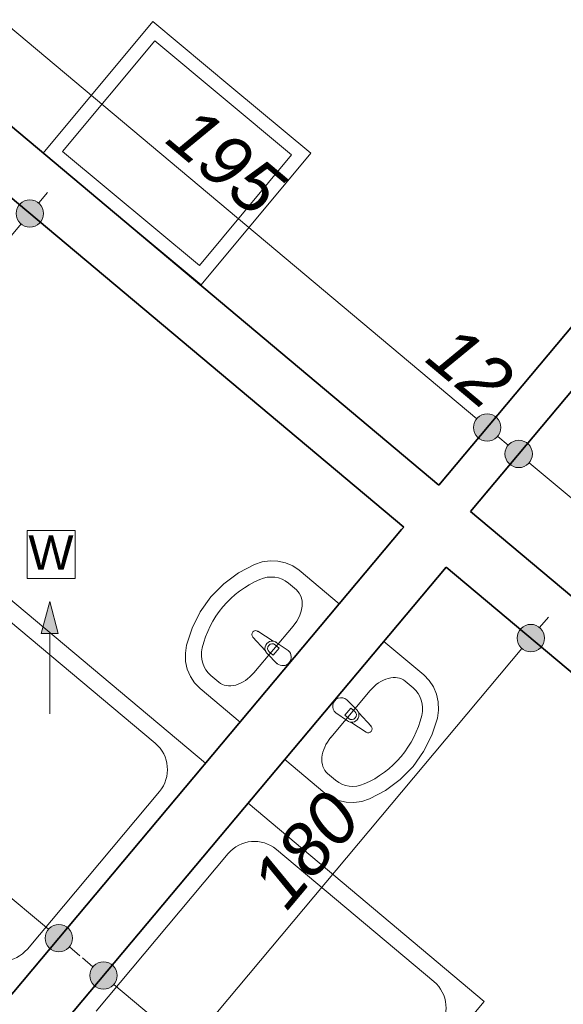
# Model space of a CAD drawing. Header units: millimetres. Extents: x -13944 to 84772, y -78836 to -35317.
# Tile 64 of 85: x 46313 to 47900, y -54922 to -52047. Entities that reach past the tile are written whole.
import ezdxf

# ---------------------------------------------------------------- set-up
doc = ezdxf.new("R2010")
doc.units = ezdxf.units.MM
doc.header["$MEASUREMENT"] = 0
for name, color, linetype, lineweight in [('Instalacje - Went_Klim_Nr_pióra__42', 150, 'Continuous', 13), ('Konstrukcja - Ściany zew_Nr_pióra__6', 7, 'Continuous', 35), ('Wnetrze - Sanitariaty_Nr_pióra__22', 8, 'Continuous', 13), ('Wymiarowanie - Ogólne_Nr_pióra__82', 114, 'Continuous', 13)]:
    doc.layers.add(name, color=color, linetype=linetype, lineweight=lineweight)
doc.layers.add('Wnętrze - Umeblowanie_Nr_pióra__234', color=7, linetype='Continuous', lineweight=0, true_color=0x9f9f9f)
doc.layers.add('Wymiarowanie - Ogólne', color=7, linetype='Continuous')
doc.styles.add('GENERATED_STYLE_1', font='txt')
doc.styles.add('GENERATED_STYLE_3', font='txt')
doc.dimstyles.new('GENERATED_STYLE__1', dxfattribs={"dimtxt": 150, "dimasz": 152, "dimexe": 0.18, "dimexo": 0, "dimgap": 0.09, "dimtad": 1, "dimlfac": 0.1, "dimzin": 0, "dimdsep": 46, "dimtxsty": 'GENERATED_STYLE_3', "dimblk": 'ARROWHEAD_11', "dimblk1": 'ARROWHEAD_11', "dimblk2": 'ARROWHEAD_11', "dimcen": 0.09, "dimclrd": 114, "dimclre": 114, "dimclrt": 114, "dimazin": 0, "dimtfac": 1, "dimtdec": 4, "dimtmove": 0, "dimatfit": 3, "dimfxl": 1, "dimtolj": 1, "dimtzin": 0, "dimarcsym": 0})

# ---------------------------------------------------------------- blocks, each defined once
blk = doc.blocks.new('*D101')
at = {"layer": 'Wymiarowanie - Ogólne_Nr_pióra__82', "linetype": 'Continuous'}
for points in [[(39276.8, -39330.7), (39273.8, -39315.4), (39265.1, -39302.4), (39252.1, -39293.7), (39236.8, -39290.7), (39221.5, -39293.7), (39208.5, -39302.4), (39199.9, -39315.4), (39196.8, -39330.7), (39199.9, -39346), (39208.5, -39359), (39221.5, -39367.6), (39236.8, -39370.7), (39252.1, -39367.6), (39265.1, -39359), (39273.8, -39346)], [(61589.9, -58047.1), (61586.9, -58031.8), (61578.2, -58018.8), (61565.2, -58010.1), (61549.9, -58007.1), (61534.6, -58010.1), (61521.6, -58018.8), (61513, -58031.8), (61509.9, -58047.1), (61513, -58062.4), (61521.6, -58075.4), (61534.6, -58084), (61549.9, -58087.1), (61565.2, -58084), (61578.2, -58075.4), (61586.9, -58062.4)]]:
    blk.add_hatch(color=256, dxfattribs=at).paths.add_polyline_path(points)
for p, q in [((39262.5, -39300), (39333.2, -39215.7)), ((39175.5, -39279.3), (39206.2, -39305)), ((39140.4, -39445.6), (39211.1, -39361.3)), ((39267.5, -39356.4), (61519.3, -58021.4)), ((61575.6, -58016.4), (61646.3, -57932.2)), ((61453.5, -58162), (61524.2, -58077.7)), ((61580.6, -58072.8), (61611.2, -58098.5))]:
    blk.add_line(p, q, dxfattribs=at)
for centre in [(39236.8, -39330.7), (61549.9, -58047.1)]:
    blk.add_circle(centre, 40, dxfattribs=at)
at = {"layer": 'Wymiarowanie - Ogólne_Nr_pióra__82', "insert": (50150.5, -48446), "char_height": 150, "attachment_point": 7, "rotation": 320.0098, "style": 'GENERATED_STYLE_3'}
blk.add_mtext('\\A1;{\\fArial|b0|i1|c238|p38;2 912,5}', dxfattribs=at)
blk = doc.blocks.new('ARROWHEAD_11')
at = {"color": 0, "linetype": 'Continuous', "lineweight": 0}
blk.add_line((0, 0), (-1, 0), dxfattribs=at)
at = {"color": 0, "linetype": 'Continuous', "lineweight": 0, "const_width": 0.25, "flags": 128}
blk.add_lwpolyline([(-0.125, 0, 1), (0.125, 0, 1)], format="xyb", close=True, dxfattribs=at)
blk = doc.blocks.new('*D152')
at = {"layer": 'Wymiarowanie - Ogólne_Nr_pióra__82', "linetype": 'Continuous'}
for points in [[(44190.1, -54066.5), (44187.1, -54051.2), (44178.4, -54038.2), (44165.4, -54029.5), (44150.1, -54026.5), (44134.8, -54029.5), (44121.8, -54038.2), (44113.2, -54051.2), (44110.1, -54066.5), (44113.2, -54081.8), (44121.8, -54094.8), (44134.8, -54103.4), (44150.1, -54106.5), (44165.4, -54103.4), (44178.4, -54094.8), (44187.1, -54081.8)], [(47645.5, -56964.9), (47642.4, -56949.6), (47633.8, -56936.6), (47620.8, -56927.9), (47605.5, -56924.9), (47590.2, -56927.9), (47577.2, -56936.6), (47568.5, -56949.6), (47565.5, -56964.9), (47568.5, -56980.2), (47577.2, -56993.2), (47590.2, -57001.8), (47605.5, -57004.9), (47620.8, -57001.8), (47633.8, -56993.2), (47642.4, -56980.2)]]:
    blk.add_hatch(color=256, dxfattribs=at).paths.add_polyline_path(points)
for p, q in [((44175.8, -54035.8), (44246.5, -53951.6)), ((44053.7, -54181.4), (44124.4, -54097.1)), ((44180.8, -54092.2), (47574.8, -56939.2))]:
    blk.add_line(p, q, dxfattribs=at)
for centre in [(44150.1, -54066.5), (47605.5, -56964.9)]:
    blk.add_circle(centre, 40, dxfattribs=at)
at = {"layer": 'Wymiarowanie - Ogólne_Nr_pióra__82', "insert": (45766.3, -55383), "char_height": 150, "attachment_point": 7, "rotation": 320.0098, "style": 'GENERATED_STYLE_3'}
blk.add_mtext('\\A1;{\\fArial|b0|i1|c238|p38;451}', dxfattribs=at)
blk = doc.blocks.new('*D473')
at = {"layer": 'Wymiarowanie - Ogólne_Nr_pióra__82', "linetype": 'Continuous'}
for points in [[(46223.3, -51985), (46220.3, -51969.7), (46211.6, -51956.7), (46198.6, -51948), (46183.3, -51945), (46168, -51948), (46155, -51956.7), (46146.4, -51969.7), (46143.3, -51985), (46146.4, -52000.3), (46155, -52013.2), (46168, -52021.9), (46183.3, -52025), (46198.6, -52021.9), (46211.6, -52013.2), (46220.3, -52000.3)], [(47717.3, -53238.1), (47714.3, -53222.8), (47705.6, -53209.9), (47692.6, -53201.2), (47677.3, -53198.1), (47662, -53201.2), (47649, -53209.9), (47640.4, -53222.8), (47637.3, -53238.1), (47640.4, -53253.5), (47649, -53266.4), (47662, -53275.1), (47677.3, -53278.1), (47692.6, -53275.1), (47705.6, -53266.4), (47714.3, -53253.5)]]:
    blk.add_hatch(color=256, dxfattribs=at).paths.add_polyline_path(points)
for p, q in [((46086.9, -52099.9), (46157.6, -52015.6)), ((46214, -52010.7), (47646.7, -53212.4)), ((47703, -53207.5), (47773.7, -53123.2)), ((47580.9, -53353.1), (47651.6, -53268.8))]:
    blk.add_line(p, q, dxfattribs=at)
blk.add_circle((47677.3, -53238.1), 40, dxfattribs=at)
at = {"layer": 'Wymiarowanie - Ogólne_Nr_pióra__82', "char_height": 150, "attachment_point": 7, "rotation": 320.0098, "style": 'GENERATED_STYLE_3'}
for s, insert in [('\\A1;{\\fArial|b0|i1|c238|p38;195}', (46731.6, -52405.7)), ('\\A1;{\\fArial|b0|i1|c238|p38;12}', (47491.5, -53043.1))]:
    blk.add_mtext(s, dxfattribs=dict(at, insert=insert))
blk = doc.blocks.new('*D474')
at = {"layer": 'Wymiarowanie - Ogólne_Nr_pióra__82', "linetype": 'Continuous'}
for points in [[(47717.3, -53238.1), (47714.3, -53222.8), (47705.6, -53209.9), (47692.6, -53201.2), (47677.3, -53198.1), (47662, -53201.2), (47649, -53209.9), (47640.4, -53222.8), (47637.3, -53238.1), (47640.4, -53253.5), (47649, -53266.4), (47662, -53275.1), (47677.3, -53278.1), (47692.6, -53275.1), (47705.6, -53266.4), (47714.3, -53253.5)], [(47809.3, -53315.3), (47806.2, -53300), (47797.5, -53287), (47784.6, -53278.3), (47769.3, -53275.3), (47754, -53278.3), (47741, -53287), (47732.3, -53300), (47729.3, -53315.3), (47732.3, -53330.6), (47741, -53343.5), (47754, -53352.2), (47769.3, -53355.3), (47784.6, -53352.2), (47797.5, -53343.5), (47806.2, -53330.6)]]:
    blk.add_hatch(color=256, dxfattribs=at).paths.add_polyline_path(points)
for p, q in [((47795, -53284.6), (47865.7, -53200.3)), ((47708, -53263.9), (47738.6, -53289.6)), ((47672.9, -53430.2), (47743.6, -53345.9))]:
    blk.add_line(p, q, dxfattribs=at)
blk.add_circle((47769.3, -53315.3), 40, dxfattribs=at)
blk = doc.blocks.new('*D475')
at = {"layer": 'Wymiarowanie - Ogólne_Nr_pióra__82', "linetype": 'Continuous'}
for points in [[(47809.3, -53315.3), (47806.2, -53300), (47797.5, -53287), (47784.6, -53278.3), (47769.3, -53275.3), (47754, -53278.3), (47741, -53287), (47732.3, -53300), (47729.3, -53315.3), (47732.3, -53330.6), (47741, -53343.5), (47754, -53352.2), (47769.3, -53355.3), (47784.6, -53352.2), (47797.5, -53343.5), (47806.2, -53330.6)], [(49349.2, -54607), (49346.1, -54591.7), (49337.5, -54578.7), (49324.5, -54570), (49309.2, -54567), (49293.9, -54570), (49280.9, -54578.7), (49272.2, -54591.7), (49269.2, -54607), (49272.2, -54622.3), (49280.9, -54635.3), (49293.9, -54643.9), (49309.2, -54647), (49324.5, -54643.9), (49337.5, -54635.3), (49346.1, -54622.3)]]:
    blk.add_hatch(color=256, dxfattribs=at).paths.add_polyline_path(points)
blk.add_line((47799.9, -53341), (49278.5, -54581.3), dxfattribs=at)
at = {"layer": 'Wymiarowanie - Ogólne_Nr_pióra__82', "insert": (48427.7, -53828.4), "char_height": 150, "attachment_point": 7, "rotation": 320.0098, "style": 'GENERATED_STYLE_3'}
blk.add_mtext('\\A1;{\\fArial|b0|i1|c238|p38;201}', dxfattribs=at)
blk = doc.blocks.new('*D486')
at = {"layer": 'Wymiarowanie - Ogólne_Nr_pióra__82', "linetype": 'Continuous'}
for points in [[(47622.7, -49555.2), (47619.7, -49539.9), (47611, -49526.9), (47598.1, -49518.2), (47582.7, -49515.2), (47567.4, -49518.2), (47554.5, -49526.9), (47545.8, -49539.9), (47542.7, -49555.2), (47545.8, -49570.5), (47554.5, -49583.5), (47567.4, -49592.1), (47582.7, -49595.2), (47598.1, -49592.1), (47611, -49583.5), (47619.7, -49570.5)], [(45708, -51837.9), (45705, -51822.6), (45696.3, -51809.6), (45683.3, -51800.9), (45668, -51797.9), (45652.7, -51800.9), (45639.7, -51809.6), (45631.1, -51822.6), (45628, -51837.9), (45631.1, -51853.2), (45639.7, -51866.2), (45652.7, -51874.8), (45668, -51877.9), (45683.3, -51874.8), (45696.3, -51866.2), (45705, -51853.2)]]:
    blk.add_hatch(color=256, dxfattribs=at).paths.add_polyline_path(points)
for p, q in [((47552.1, -49529.5), (47467.8, -49458.8)), ((47608.4, -49524.5), (47634.2, -49493.9)), ((47697.7, -49651.6), (47613.4, -49580.9)), ((45693.7, -51807.2), (47557, -49585.8))]:
    blk.add_line(p, q, dxfattribs=at)
blk.add_circle((47582.7, -49555.2), 40, dxfattribs=at)
at = {"layer": 'Wymiarowanie - Ogólne_Nr_pióra__82', "insert": (46492.7, -50808.1), "char_height": 150, "attachment_point": 7, "rotation": 50.0098, "style": 'GENERATED_STYLE_3'}
blk.add_mtext('\\A1;{\\fArial|b0|i1|c238|p38;298}', dxfattribs=at)
blk = doc.blocks.new('*D488')
at = {"layer": 'Wymiarowanie - Ogólne_Nr_pióra__82', "linetype": 'Continuous'}
for points in [[(45241.2, -53700.5), (45238.1, -53685.2), (45229.4, -53672.2), (45216.5, -53663.5), (45201.2, -53660.5), (45185.9, -53663.5), (45172.9, -53672.2), (45164.2, -53685.2), (45161.2, -53700.5), (45164.2, -53715.8), (45172.9, -53728.8), (45185.9, -53737.4), (45201.2, -53740.5), (45216.5, -53737.4), (45229.4, -53728.8), (45238.1, -53715.8)], [(46467, -54728.7), (46464, -54713.4), (46455.3, -54700.4), (46442.3, -54691.8), (46427, -54688.7), (46411.7, -54691.8), (46398.7, -54700.4), (46390.1, -54713.4), (46387, -54728.7), (46390.1, -54744), (46398.7, -54757), (46411.7, -54765.7), (46427, -54768.7), (46442.3, -54765.7), (46455.3, -54757), (46464, -54744)]]:
    blk.add_hatch(color=256, dxfattribs=at).paths.add_polyline_path(points)
for p, q in [((45231.8, -53726.2), (46396.4, -54703)), ((46452.7, -54698.1), (46523.4, -54613.8)), ((46330.6, -54843.6), (46401.3, -54759.4)), ((46457.7, -54754.4), (46488.3, -54780.1))]:
    blk.add_line(p, q, dxfattribs=at)
blk.add_circle((46427, -54728.7), 40, dxfattribs=at)
at = {"layer": 'Wymiarowanie - Ogólne_Nr_pióra__82', "insert": (45702.6, -54081.9), "char_height": 150, "attachment_point": 7, "rotation": 320.0098, "style": 'GENERATED_STYLE_3'}
blk.add_mtext('\\A1;{\\fArial|b0|i1|c238|p38;160}', dxfattribs=at)
blk = doc.blocks.new('*D490')
at = {"layer": 'Wymiarowanie - Ogólne_Nr_pióra__82', "linetype": 'Continuous'}
for points in [[(46382.4, -52613.3), (46379.4, -52597.9), (46370.7, -52585), (46357.7, -52576.3), (46342.4, -52573.3), (46327.1, -52576.3), (46314.1, -52585), (46305.5, -52597.9), (46302.4, -52613.3), (46305.5, -52628.6), (46314.1, -52641.5), (46327.1, -52650.2), (46342.4, -52653.3), (46357.7, -52650.2), (46370.7, -52641.5), (46379.4, -52628.6)], [(45328.5, -53869.7), (45325.4, -53854.4), (45316.8, -53841.4), (45303.8, -53832.8), (45288.5, -53829.7), (45273.2, -53832.8), (45260.2, -53841.4), (45251.5, -53854.4), (45248.5, -53869.7), (45251.5, -53885), (45260.2, -53898), (45273.2, -53906.7), (45288.5, -53909.7), (45303.8, -53906.7), (45316.8, -53898), (45325.4, -53885)]]:
    blk.add_hatch(color=256, dxfattribs=at).paths.add_polyline_path(points)
for p, q in [((46311.8, -52587.6), (46227.5, -52516.9)), ((46368.1, -52582.6), (46393.8, -52552)), ((45314.2, -53839.1), (46316.7, -52643.9)), ((46457.4, -52709.7), (46373.1, -52639)), ((45403.4, -53966.1), (45319.1, -53895.4))]:
    blk.add_line(p, q, dxfattribs=at)
blk.add_circle((46342.4, -52613.3), 40, dxfattribs=at)
at = {"layer": 'Wymiarowanie - Ogólne_Nr_pióra__82', "insert": (45682.7, -53353), "char_height": 150, "attachment_point": 7, "rotation": 50.0098, "style": 'GENERATED_STYLE_3'}
blk.add_mtext('\\A1;{\\fArial|b0|i1|c238|p38;164}', dxfattribs=at)
blk = doc.blocks.new('*D499')
at = {"layer": 'Wymiarowanie - Ogólne_Nr_pióra__82', "linetype": 'Continuous'}
for points in [[(46597.3, -54838), (46594.2, -54822.7), (46585.5, -54809.7), (46572.6, -54801), (46557.3, -54798), (46541.9, -54801), (46529, -54809.7), (46520.3, -54822.7), (46517.3, -54838), (46520.3, -54853.3), (46529, -54866.3), (46541.9, -54874.9), (46557.3, -54878), (46572.6, -54874.9), (46585.5, -54866.3), (46594.2, -54853.3)], [(47968.6, -55988.3), (47965.6, -55973), (47956.9, -55960), (47943.9, -55951.3), (47928.6, -55948.3), (47913.3, -55951.3), (47900.3, -55960), (47891.7, -55973), (47888.6, -55988.3), (47891.7, -56003.6), (47900.3, -56016.6), (47913.3, -56025.3), (47928.6, -56028.3), (47943.9, -56025.3), (47956.9, -56016.6), (47965.6, -56003.6)]]:
    blk.add_hatch(color=256, dxfattribs=at).paths.add_polyline_path(points)
for p, q in [((46653.7, -54723.1), (46583, -54807.3)), ((46526.6, -54812.3), (46496, -54786.6)), ((46531.6, -54868.6), (46460.9, -54952.9)), ((47898, -55962.6), (46587.9, -54863.7)), ((48025, -55873.4), (47954.3, -55957.6)), ((47902.9, -56018.9), (47832.2, -56103.2)), ((47989.9, -56039.7), (47959.3, -56014))]:
    blk.add_line(p, q, dxfattribs=at)
for centre in [(46557.3, -54838), (47928.6, -55988.3)]:
    blk.add_circle(centre, 40, dxfattribs=at)
at = {"layer": 'Wymiarowanie - Ogólne_Nr_pióra__82', "insert": (47131.4, -55280.4), "char_height": 150, "attachment_point": 7, "rotation": 320.0098, "style": 'GENERATED_STYLE_3'}
blk.add_mtext('\\A1;{\\fArial|b0|i1|c238|p38;179}', dxfattribs=at)
blk = doc.blocks.new('*D500')
at = {"layer": 'Wymiarowanie - Ogólne_Nr_pióra__82', "linetype": 'Continuous'}
for points in [[(47844.6, -53852.8), (47841.5, -53837.5), (47832.8, -53824.5), (47819.9, -53815.8), (47804.6, -53812.8), (47789.3, -53815.8), (47776.3, -53824.5), (47767.6, -53837.5), (47764.6, -53852.8), (47767.6, -53868.1), (47776.3, -53881), (47789.3, -53889.7), (47804.6, -53892.8), (47819.9, -53889.7), (47832.8, -53881), (47841.5, -53868.1)], [(46687.8, -55231.8), (46684.8, -55216.5), (46676.1, -55203.5), (46663.1, -55194.9), (46647.8, -55191.8), (46632.5, -55194.9), (46619.5, -55203.5), (46610.8, -55216.5), (46607.8, -55231.8), (46610.8, -55247.1), (46619.5, -55260.1), (46632.5, -55268.8), (46647.8, -55271.8), (46663.1, -55268.8), (46676.1, -55260.1), (46684.8, -55247.1)]]:
    blk.add_hatch(color=256, dxfattribs=at).paths.add_polyline_path(points)
for p, q in [((47689.6, -53756.4), (47773.9, -53827.1)), ((47856, -53791.5), (47830.3, -53822.1)), ((47778.9, -53883.4), (46673.5, -55201.2)), ((47835.2, -53878.5), (47919.5, -53949.2)), ((46532.9, -55135.4), (46617.2, -55206.1)), ((46622.1, -55262.5), (46596.4, -55293.1)), ((46678.4, -55257.5), (46762.7, -55328.2))]:
    blk.add_line(p, q, dxfattribs=at)
for centre in [(47804.6, -53852.8), (46647.8, -55231.8)]:
    blk.add_circle(centre, 40, dxfattribs=at)
at = {"layer": 'Wymiarowanie - Ogólne_Nr_pióra__82', "insert": (47093.5, -54653.8), "char_height": 150, "attachment_point": 7, "rotation": 50.0098, "style": 'GENERATED_STYLE_3'}
blk.add_mtext('\\A1;{\\fArial|b0|i1|c238|p38;180}', dxfattribs=at)

msp = doc.modelspace()

# ---------------------------------------------------------------- hatches: boundary and pattern name
at = {"layer": 'Instalacje - Went_Klim_Nr_pióra__42', "linetype": 'Continuous'}
msp.add_hatch(color=256, dxfattribs=at).paths.add_polyline_path([(46400.181, -53745.961), (46375.181, -53839.262), (46425.181, -53839.262)])

# ---------------------------------------------------------------- linework, layer by layer
for p, q in [((46334.809, -53538.994), (46474.809, -53538.994)), ((46334.809, -53678.994), (46334.809, -53538.994)), ((46474.809, -53538.994), (46474.809, -53678.994)), ((46474.809, -53678.994), (46334.809, -53678.994)), ((46400.181, -53745.961), (46375.181, -53839.262)), ((46400.181, -53745.961), (46425.181, -53839.262)), ((46425.181, -53839.262), (46375.181, -53839.262)), ((46400.181, -54073.653), (46400.181, -53839.262))]:
    msp.add_line(p, q, dxfattribs=at)
at = {"layer": 'Konstrukcja - Ściany zew_Nr_pióra__6', "linetype": 'Continuous', "flags": 128}
for points in [[(49451.65, -51122.848), (47536.504, -53406.023)], [(47628.442, -53483.142), (49543.589, -51199.967)], [(47536.504, -53406.023), (46157.426, -52249.241)], [(46054.601, -52371.826), (47433.679, -53528.608)], [(49168.369, -54774.845), (47628.442, -53483.142)], [(47427.252, -53536.269), (46270.485, -54915.33)], [(47433.679, -53528.608), (47427.252, -53536.269)], [(46400.731, -55024.582), (47557.498, -53645.521)], [(47557.498, -53645.521), (48928.871, -54795.84)]]:
    msp.add_lwpolyline(points, dxfattribs=at)
at = {"layer": 'Wnetrze - Sanitariaty_Nr_pióra__22', "linetype": 'Continuous'}
for p, q in [((46381.507, -52437.202), (46701.599, -52053.091)), ((46701.599, -52053.091), (46932.066, -52245.147)), ((46437.843, -52432.081), (46706.721, -52109.428)), ((46706.721, -52109.428), (46906.458, -52275.876)), ((46932.066, -52245.147), (47162.532, -52437.202)), ((46906.458, -52275.876), (47106.196, -52442.324)), ((46842.44, -52821.313), (46381.507, -52437.202)), ((46837.318, -52764.977), (46437.843, -52432.081)), ((47106.196, -52442.324), (46837.318, -52764.977)), ((47162.532, -52437.202), (46842.44, -52821.313)), ((46950.977, -53662.689), (46997.7, -53638.071)), ((46997.7, -53638.071), (47020.272, -53630.601)), ((47020.272, -53630.601), (47043.511, -53627.235)), ((47043.511, -53627.235), (47066.672, -53628.081)), ((47066.672, -53628.081), (47089.015, -53633.112)), ((47089.015, -53633.112), (47109.828, -53642.168)), ((46908.353, -53694.496), (46950.977, -53662.689)), ((47109.828, -53642.168), (47128.443, -53654.958)), ((47128.443, -53654.958), (47245.426, -53753.145)), ((46870.995, -53732.623), (46908.353, -53694.496)), ((47120.394, -53712.06), (47096.997, -53692.423)), ((46839.923, -53776.027), (46870.995, -53732.623)), ((47245.426, -53753.145), (46956.124, -54097.825)), ((46815.987, -53823.519), (46839.923, -53776.027)), ((46799.843, -53873.803), (46815.987, -53823.519)), ((47110.928, -53817.656), (46996.339, -53954.18)), ((47007.612, -53832.799), (47052.42, -53861.752)), ((47029.623, -53888.912), (46993.34, -53849.803)), ((47061.809, -53865.363), (47096.514, -53889.27)), ((47375.599, -53862.375), (47086.404, -54207.145)), ((47492.612, -53960.526), (47375.599, -53862.375)), ((46796.399, -53897.329), (46799.843, -53873.803)), ((47041.228, -53893.261), (47052.619, -53902.822)), ((47052.619, -53902.822), (47070.105, -53881.987)), ((47070.105, -53881.987), (47058.715, -53872.427)), ((46797.113, -53920.799), (46796.399, -53897.329)), ((46801.962, -53943.462), (46797.113, -53920.799)), ((47064.37, -53927.568), (47034.807, -53897.533)), ((46810.791, -53964.595), (46801.962, -53943.462)), ((46823.318, -53983.522), (46810.791, -53964.595)), ((46893.984, -53981.81), (46870.587, -53962.173)), ((47437.775, -53978.371), (47461.178, -53998.001)), ((47508.441, -53976.638), (47492.612, -53960.526)), ((47520.973, -53995.561), (47508.441, -53976.638)), ((46839.142, -53999.638), (46823.318, -53983.522)), ((46956.124, -54097.825), (46839.142, -53999.638)), ((47335.428, -54006.033), (47220.882, -54142.592)), ((47529.809, -54016.691), (47520.973, -53995.561)), ((47296.978, -54062.692), (47267.406, -54032.666)), ((47534.665, -54039.353), (47529.809, -54016.691)), ((47535.386, -54062.823), (47534.665, -54039.353)), ((47261.685, -54078.248), (47279.165, -54057.409)), ((47279.165, -54057.409), (47290.558, -54066.965)), ((47531.95, -54086.35), (47535.386, -54062.823)), ((47235.273, -54070.973), (47269.986, -54094.87)), ((47273.078, -54087.805), (47261.685, -54078.248)), ((47338.46, -54110.409), (47302.165, -54071.311)), ((47515.821, -54136.638), (47531.95, -54086.35)), ((47279.376, -54098.478), (47324.193, -54127.417)), ((47491.9, -54184.138), (47515.821, -54136.638)), ((47460.841, -54227.551), (47491.9, -54184.138)), ((47086.404, -54207.145), (47203.417, -54305.296)), ((47423.494, -54265.689), (47460.841, -54227.551)), ((47211.448, -54248.191), (47234.851, -54267.821)), ((47380.88, -54297.51), (47423.494, -54265.689)), ((47334.165, -54322.142), (47380.88, -54297.51)), ((47203.417, -54305.296), (47222.036, -54318.08)), ((47222.036, -54318.08), (47242.851, -54327.129)), ((47242.851, -54327.129), (47265.196, -54332.153)), ((47311.595, -54329.619), (47334.165, -54322.142)), ((47265.196, -54332.153), (47288.358, -54332.992)), ((47288.358, -54332.992), (47311.595, -54329.619))]:
    msp.add_line(p, q, dxfattribs=at)
for centre, radius, start, end in [((47001.541, -53842.195), 11.187, 57.131117, 222.853268), ((47049.763, -53882.67), 21.086, 82.763218, 197.221167), ((47049.763, -53882.67), 21.086, 55.161799, 82.763218), ((47049.763, -53882.67), 21.086, 197.221167, 224.822585), ((47049.972, -53882.844), 13.6, 49.992192, 229.992192), ((47080.442, -53908.419), 25, 229.992192, 49.992192), ((47251.34, -54051.82), 25, 50.009795, 230.009795), ((47281.818, -54077.385), 13.6, 230.009795, 50.009795), ((47282.026, -54077.56), 21.086, 17.238769, 44.840187), ((47282.026, -54077.56), 21.086, 235.179402, 262.78082), ((47282.026, -54077.56), 21.086, 262.78082, 17.238769), ((47330.261, -54118.019), 11.187, 237.148719, 42.87087)]:
    msp.add_arc(centre, radius, start, end, dxfattribs=at)
for centre, major_axis, ratio, start_param, end_param in [((47100.775, -53925.485), (-176.097, -209.806), 0.92929293, 4.21541414, 5.20936382), ((47041.099, -53759.021), (-55.898, -66.598), 0.92929293, 3.14159265, 4.21541415), ((47064.42, -53778.749), (-55.963, -66.676), 0.69657392, 1.57079633, 3.14159265), ((46926.486, -53895.575), (-55.898, -66.598), 0.92929293, 5.20936381, 6.28318531), ((46949.958, -53915.122), (-55.963, -66.676), 0.69657392, 0, 1.57079633), ((47381.822, -54045.076), (-55.943, -66.693), 0.69657392, 3.14159265, 4.71238898), ((47405.3, -54064.617), (-55.878, -66.615), 0.92929293, 2.06777116, 3.14159265), ((47231.002, -54034.76), (-176.032, -209.86), 0.92929293, 1.07382149, 2.06777117), ((47267.401, -54181.485), (-55.943, -66.693), 0.69657392, 4.71238898, 6.28318531), ((47290.728, -54201.205), (-55.878, -66.615), 0.92929293, 0, 1.0738215)]:
    msp.add_ellipse(centre, major_axis=major_axis, ratio=ratio, start_param=start_param, end_param=end_param, dxfattribs=at)
for p in [(47007.612, -53832.799), (47061.809, -53865.363), (47029.623, -53888.912), (47064.37, -53927.568), (47296.978, -54062.692), (47235.273, -54070.973), (47279.376, -54098.478), (47338.46, -54110.409)]:
    msp.add_point(p, dxfattribs=at)
at = {"layer": 'Wnętrze - Umeblowanie_Nr_pióra__234', "linetype": 'Continuous'}
for p, q in [((46165.763, -53639.739), (46855.302, -54218.13)), ((46248.554, -53774.445), (46708.246, -54160.039)), ((46855.302, -54218.13), (46276.911, -54907.669)), ((46720.596, -54300.92), (46335.002, -54760.613)), ((46979.122, -54335.043), (46400.731, -55024.582)), ((47668.661, -54913.434), (46979.122, -54335.043)), ((47521.605, -54855.343), (47061.912, -54469.749)), ((46921.031, -54482.099), (46535.437, -54941.791)), ((47090.27, -55602.973), (47668.661, -54913.434))]:
    msp.add_line(p, q, dxfattribs=at)
for centre, start, end in [((46643.98, -54236.654), 320.009795, 50.009795), ((46997.646, -54546.365), 50.009795, 140.009795), ((46258.386, -54696.347), 230.009795, 320.009795), ((47457.339, -54931.958), 320.009795, 50.009795)]:
    msp.add_arc(centre, 100, start, end, dxfattribs=at)

# ---------------------------------------------------------------- texts
at = {"layer": 'Instalacje - Went_Klim_Nr_pióra__42', "linetype": 'Continuous', "insert": (46469.723, -53603.279), "char_height": 100, "attachment_point": 6, "style": 'GENERATED_STYLE_1'}
msp.add_mtext('\\A1;{\\fArial|b0|i0|c238|p38;W}', dxfattribs=at)

# ---------------------------------------------------------------- dimensions: what is measured, and where the dimension line sits
at = {"layer": 'Wymiarowanie - Ogólne', "color": 114, "linetype": 'Continuous', "lineweight": 13}
for base, p1, p2, angle, text, picture, middle, turn in [((61549.91, -58047.075), (38648.328, -40032.25), (60961.418, -58748.656), 320.009795, '2 912,5', '*D101', (50460.844, -48608.426), 320.009795), ((47582.743, -49555.192), (46042.924, -52152.341), (47991.204, -49897.813), 50.009795, '298', '*D486', (46544.934, -50629.05), 50.009795), ((49309.186, -54606.967), (47896.741, -53163.285), (49168.369, -54774.845), 320.009795, '201', '*D475', (48606.702, -53880.669), 320.009795), ((46557.257, -54837.977), (48317.589, -55524.589), (47576.006, -53623.456), 140.009795, '179', '*D499', (47310.422, -55332.69), 320.009795)]:
    dim = msp.add_linear_dim(base=base, p1=p1, p2=p2, angle=angle, text=text, dimstyle='GENERATED_STYLE__1', dxfattribs=at)
    dim.commit()
    dim.dimension.update_dxf_attribs({"geometry": picture, "text_midpoint": middle, "dimtype": 160, "text_rotation": turn})
for base, p1, p2, angle, picture, middle, turn in [((47677.322, -53238.145), (46019.995, -52179.676), (47513.575, -53433.358), 320.009795, '*D473', (46910.589, -52457.956), 320.009795), ((46342.427, -52613.257), (45153.889, -53756.833), (46275.581, -52557.186), 50.009795, '*D490', (45735.01, -53174.016), 50.009795), ((47769.26, -53315.264), (47513.575, -53433.358), (47896.741, -53163.285), 320.009795, '*D474', (47626.944, -53058.839), 320.009795), ((46427.01, -54728.725), (45153.889, -53756.833), (47427.252, -53536.269), 320.009795, '*D488', (45881.566, -54134.154), 320.009795), ((47605.47, -56964.866), (44511.495, -53635.658), (47966.851, -56534.039), 320.009795, '*D152', (45945.271, -55435.229), 320.009795), ((46647.798, -55231.824), (48634.214, -54548.679), (47772.103, -56174.9), 230.009795, '*D500', (47145.736, -54474.814), 50.009795)]:
    dim = msp.add_linear_dim(base=base, p1=p1, p2=p2, angle=angle, dimstyle='GENERATED_STYLE__1', dxfattribs=at)
    dim.commit()
    dim.dimension.update_dxf_attribs({"geometry": picture, "text_midpoint": middle, "dimtype": 160, "text_rotation": turn})

doc.saveas('drawing.dxf')
